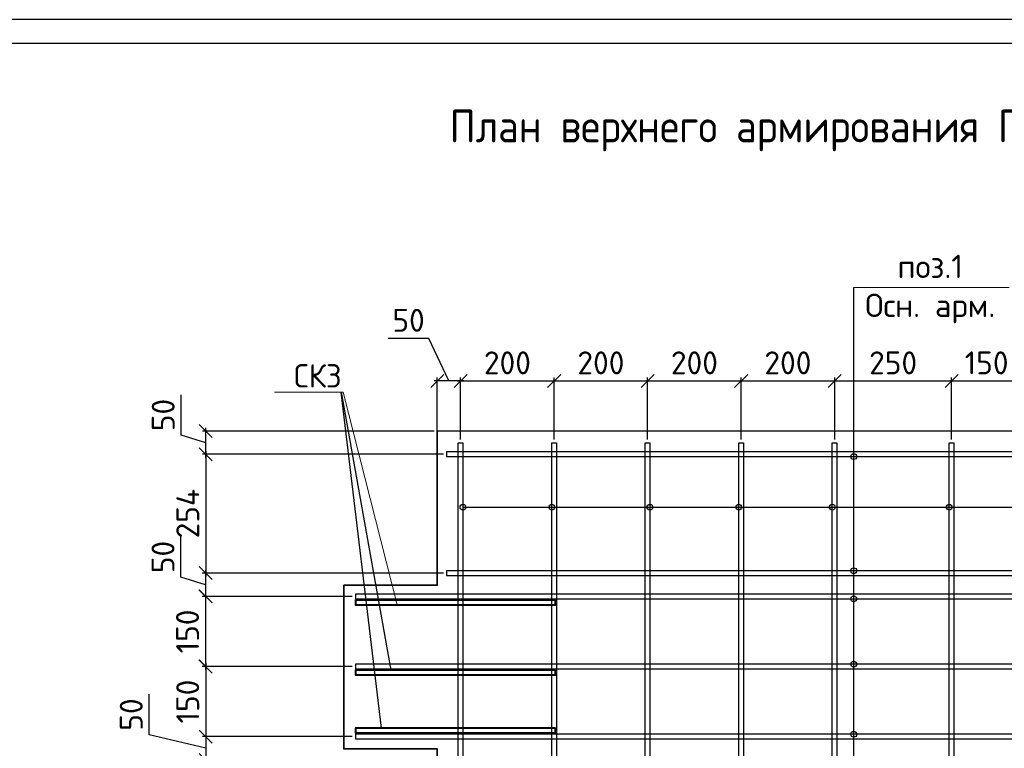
# Model space of a CAD drawing. Header units: millimetres. Extents: x 40580 to 2152466, y -328404 to 177125.
# Tile 100 of 252: x 397694 to 408224, y 169331 to 177125. Entities that reach past the tile are written whole.
import ezdxf
from ezdxf import colors
from ezdxf.entities.mleader import LeaderData, LeaderLine
from ezdxf.math import Vec2, Vec3

# ---------------------------------------------------------------- set-up
doc = ezdxf.new("R2010")
doc.units = ezdxf.units.MM
doc.linetypes.add('CENTER', pattern=[2, 1.25, -0.25, 0.25, -0.25])
doc.layers.add('11', color=7, linetype='Continuous')
doc.layers.add('Столовая - обозначения', color=7, linetype='Continuous')
for name, color, linetype, lineweight in [('Арм_хомуты', 133, 'Continuous', 18), ('ОСИ', 7, 'CENTER', 15), ('Перекрытие ж_бетон', 250, 'Continuous', 30), ('подоснова', 151, 'Continuous', 5), ('Столовая Двери и окна', 7, 'Continuous', 15), ('ТЕКСТ', 7, 'Continuous', 15)]:
    doc.layers.add(name, color=color, linetype=linetype, lineweight=lineweight)
doc.layers.add('Стена_ бетон несущ.', color=7, linetype='Continuous', lineweight=70, true_color=0xb4b496)
doc.styles.add('GOST-2.304_Type-B', font='GOST_Common.ttf')
doc.styles.get("Standard").update_dxf_attribs({"font": 'isocpeur.ttf'})
doc.styles.add('ГОСТ', font='isocpeur.ttf')
doc.styles.add('ГОСТ 2.304', font='isocpeur.ttf')
doc.dimstyles.new('Осевые', dxfattribs={"dimscale": 0.7, "dimtxt": 450, "dimasz": 400, "dimexe": 100, "dimexo": 100, "dimgap": 100, "dimtad": 1, "dimdec": 0, "dimzin": 0, "dimdsep": 46, "dimtxsty": 'Standard', "dimblk": 'OBLIQUE', "dimcen": 9, "dimdle": 100, "dimazin": 0, "dimtm": 1e-09, "dimtfac": 1, "dimtdec": 0, "dimtofl": 0, "dimtmove": 0, "dimatfit": 3, "dimfxl": 1, "dimtolj": 1, "dimtzin": 0, "dimarcsym": 0})

# ---------------------------------------------------------------- blocks, each defined once
blk = doc.blocks.new('Штамп')
at = {"layer": '11'}
blk.add_line((311470, 126228), (252070, 126228), dxfattribs=at)
at = {"layer": '11', "lineweight": 30}
blk.add_line((254210, 125978), (311220, 125978), dxfattribs=at)
blk = doc.blocks.new('_None')
blk = doc.blocks.new('_OBLIQUE')
at = {"color": 0, "linetype": 'ByBlock'}
blk.add_line((-0.5, -0.5), (0.5, 0.5), dxfattribs=at)
blk = doc.blocks.new('*D5431')
at = {"layer": 'Defpoints', "color": 0, "linetype": 'ByBlock', "lineweight": 25, "ltscale": 13, "transparency": 16777216}
for p in [(402160, 173261), (402160, 172680), (402410, 172600)]:
    blk.add_point(p, dxfattribs=at)
at = {"layer": 'ОСИ', "color": 0, "linetype": 'ByBlock', "lineweight": -2, "ltscale": 13, "transparency": 16777216}
for p, q in [((402070, 173716), (401636, 173716)), ((402285, 173261), (402070, 173716)), ((402445, 173261), (402125, 173261)), ((402160, 172715), (402160, 173296)), ((402410, 172635), (402410, 173296))]:
    blk.add_line(p, q, dxfattribs=at)
at = {"layer": 'ОСИ', "color": 0, "linetype": 'ByBlock', "lineweight": -2, "ltscale": 13, "transparency": 16777216, "xscale": 140, "yscale": 140, "zscale": 140, "rotation": 180}
blk.add_blockref('_OBLIQUE', (402160, 173261), dxfattribs=at)
at = {"layer": 'ОСИ', "color": 0, "linetype": 'ByBlock', "lineweight": -2, "ltscale": 13, "transparency": 16777216, "xscale": 140, "yscale": 140, "zscale": 140}
blk.add_blockref('_OBLIQUE', (402410, 173261), dxfattribs=at)
at = {"layer": 'ОСИ', "color": 0, "linetype": 'ByBlock', "ltscale": 13, "transparency": 16777216, "insert": (401853, 173909), "char_height": 245, "attachment_point": 5}
blk.add_mtext('\\A1;50', dxfattribs=at)
blk = doc.blocks.new('*D5432')
at = {"layer": 'Defpoints', "color": 0, "linetype": 'ByBlock', "lineweight": 25, "ltscale": 13, "transparency": 16777216}
for p in [(403410, 173261), (402410, 172600), (403410, 172600)]:
    blk.add_point(p, dxfattribs=at)
at = {"layer": 'ОСИ', "color": 0, "linetype": 'ByBlock', "lineweight": -2, "ltscale": 13, "transparency": 16777216}
for p, q in [((402375, 173261), (403445, 173261)), ((402410, 172635), (402410, 173296)), ((403410, 172635), (403410, 173296))]:
    blk.add_line(p, q, dxfattribs=at)
at = {"layer": 'ОСИ', "color": 0, "linetype": 'ByBlock', "lineweight": -2, "ltscale": 13, "transparency": 16777216, "xscale": 140, "yscale": 140, "zscale": 140, "rotation": 180}
blk.add_blockref('_OBLIQUE', (402410, 173261), dxfattribs=at)
at = {"layer": 'ОСИ', "color": 0, "linetype": 'ByBlock', "lineweight": -2, "ltscale": 13, "transparency": 16777216, "xscale": 140, "yscale": 140, "zscale": 140}
blk.add_blockref('_OBLIQUE', (403410, 173261), dxfattribs=at)
at = {"layer": 'ОСИ', "color": 0, "linetype": 'ByBlock', "ltscale": 13, "transparency": 16777216, "insert": (402910, 173454), "char_height": 245, "attachment_point": 5}
blk.add_mtext('\\A1;200', dxfattribs=at)
blk = doc.blocks.new('*D5433')
at = {"layer": 'Defpoints', "color": 0, "linetype": 'ByBlock', "lineweight": 25, "ltscale": 13, "transparency": 16777216}
for p in [(404410, 173261), (403410, 172600), (404410, 172600)]:
    blk.add_point(p, dxfattribs=at)
at = {"layer": 'ОСИ', "color": 0, "linetype": 'ByBlock', "lineweight": -2, "ltscale": 13, "transparency": 16777216}
for p, q in [((403375, 173261), (404445, 173261)), ((403410, 172635), (403410, 173296)), ((404410, 172635), (404410, 173296))]:
    blk.add_line(p, q, dxfattribs=at)
at = {"layer": 'ОСИ', "color": 0, "linetype": 'ByBlock', "lineweight": -2, "ltscale": 13, "transparency": 16777216, "xscale": 140, "yscale": 140, "zscale": 140, "rotation": 180}
blk.add_blockref('_OBLIQUE', (403410, 173261), dxfattribs=at)
at = {"layer": 'ОСИ', "color": 0, "linetype": 'ByBlock', "lineweight": -2, "ltscale": 13, "transparency": 16777216, "xscale": 140, "yscale": 140, "zscale": 140}
blk.add_blockref('_OBLIQUE', (404410, 173261), dxfattribs=at)
at = {"layer": 'ОСИ', "color": 0, "linetype": 'ByBlock', "ltscale": 13, "transparency": 16777216, "insert": (403910, 173454), "char_height": 245, "attachment_point": 5}
blk.add_mtext('\\A1;200', dxfattribs=at)
blk = doc.blocks.new('*D5434')
at = {"layer": 'Defpoints', "color": 0, "linetype": 'ByBlock', "lineweight": 25, "ltscale": 13, "transparency": 16777216}
for p in [(405410, 173261), (404410, 172600), (405410, 172600)]:
    blk.add_point(p, dxfattribs=at)
at = {"layer": 'ОСИ', "color": 0, "linetype": 'ByBlock', "lineweight": -2, "ltscale": 13, "transparency": 16777216}
for p, q in [((404375, 173261), (405445, 173261)), ((404410, 172635), (404410, 173296)), ((405410, 172635), (405410, 173296))]:
    blk.add_line(p, q, dxfattribs=at)
at = {"layer": 'ОСИ', "color": 0, "linetype": 'ByBlock', "lineweight": -2, "ltscale": 13, "transparency": 16777216, "xscale": 140, "yscale": 140, "zscale": 140, "rotation": 180}
blk.add_blockref('_OBLIQUE', (404410, 173261), dxfattribs=at)
at = {"layer": 'ОСИ', "color": 0, "linetype": 'ByBlock', "lineweight": -2, "ltscale": 13, "transparency": 16777216, "xscale": 140, "yscale": 140, "zscale": 140}
blk.add_blockref('_OBLIQUE', (405410, 173261), dxfattribs=at)
at = {"layer": 'ОСИ', "color": 0, "linetype": 'ByBlock', "ltscale": 13, "transparency": 16777216, "insert": (404910, 173454), "char_height": 245, "attachment_point": 5}
blk.add_mtext('\\A1;200', dxfattribs=at)
blk = doc.blocks.new('*D5435')
at = {"layer": 'Defpoints', "color": 0, "linetype": 'ByBlock', "lineweight": 25, "ltscale": 13, "transparency": 16777216}
for p in [(406410, 173261), (405410, 172600), (406410, 172600)]:
    blk.add_point(p, dxfattribs=at)
at = {"layer": 'ОСИ', "color": 0, "linetype": 'ByBlock', "lineweight": -2, "ltscale": 13, "transparency": 16777216}
for p, q in [((405375, 173261), (406445, 173261)), ((405410, 172635), (405410, 173296)), ((406410, 172635), (406410, 173296))]:
    blk.add_line(p, q, dxfattribs=at)
at = {"layer": 'ОСИ', "color": 0, "linetype": 'ByBlock', "lineweight": -2, "ltscale": 13, "transparency": 16777216, "xscale": 140, "yscale": 140, "zscale": 140, "rotation": 180}
blk.add_blockref('_OBLIQUE', (405410, 173261), dxfattribs=at)
at = {"layer": 'ОСИ', "color": 0, "linetype": 'ByBlock', "lineweight": -2, "ltscale": 13, "transparency": 16777216, "xscale": 140, "yscale": 140, "zscale": 140}
blk.add_blockref('_OBLIQUE', (406410, 173261), dxfattribs=at)
at = {"layer": 'ОСИ', "color": 0, "linetype": 'ByBlock', "ltscale": 13, "transparency": 16777216, "insert": (405910, 173454), "char_height": 245, "attachment_point": 5}
blk.add_mtext('\\A1;200', dxfattribs=at)
blk = doc.blocks.new('*D5436')
at = {"layer": 'Defpoints', "color": 0, "linetype": 'ByBlock', "lineweight": 25, "ltscale": 13, "transparency": 16777216}
for p in [(407660, 173261), (406410, 172600), (407660, 172600)]:
    blk.add_point(p, dxfattribs=at)
at = {"layer": 'ОСИ', "color": 0, "linetype": 'ByBlock', "lineweight": -2, "ltscale": 13, "transparency": 16777216}
for p, q in [((406375, 173261), (407695, 173261)), ((406410, 172635), (406410, 173296)), ((407660, 172635), (407660, 173296))]:
    blk.add_line(p, q, dxfattribs=at)
at = {"layer": 'ОСИ', "color": 0, "linetype": 'ByBlock', "lineweight": -2, "ltscale": 13, "transparency": 16777216, "xscale": 140, "yscale": 140, "zscale": 140, "rotation": 180}
blk.add_blockref('_OBLIQUE', (406410, 173261), dxfattribs=at)
at = {"layer": 'ОСИ', "color": 0, "linetype": 'ByBlock', "lineweight": -2, "ltscale": 13, "transparency": 16777216, "xscale": 140, "yscale": 140, "zscale": 140}
blk.add_blockref('_OBLIQUE', (407660, 173261), dxfattribs=at)
at = {"layer": 'ОСИ', "color": 0, "linetype": 'ByBlock', "ltscale": 13, "transparency": 16777216, "insert": (407035, 173454), "char_height": 245, "attachment_point": 5}
blk.add_mtext('\\A1;250', dxfattribs=at)
blk = doc.blocks.new('*D5437')
at = {"layer": 'Defpoints', "color": 0, "linetype": 'ByBlock', "lineweight": 25, "ltscale": 13, "transparency": 16777216}
for p in [(408410, 173261), (407660, 172600), (408410, 172600)]:
    blk.add_point(p, dxfattribs=at)
at = {"layer": 'ОСИ', "color": 0, "linetype": 'ByBlock', "lineweight": -2, "ltscale": 13, "transparency": 16777216}
for p, q in [((407625, 173261), (408445, 173261)), ((407660, 172635), (407660, 173296)), ((408410, 172635), (408410, 173296))]:
    blk.add_line(p, q, dxfattribs=at)
at = {"layer": 'ОСИ', "color": 0, "linetype": 'ByBlock', "lineweight": -2, "ltscale": 13, "transparency": 16777216, "xscale": 140, "yscale": 140, "zscale": 140, "rotation": 180}
blk.add_blockref('_OBLIQUE', (407660, 173261), dxfattribs=at)
at = {"layer": 'ОСИ', "color": 0, "linetype": 'ByBlock', "lineweight": -2, "ltscale": 13, "transparency": 16777216, "xscale": 140, "yscale": 140, "zscale": 140}
blk.add_blockref('_OBLIQUE', (408410, 173261), dxfattribs=at)
at = {"layer": 'ОСИ', "color": 0, "linetype": 'ByBlock', "ltscale": 13, "transparency": 16777216, "insert": (408035, 173454), "char_height": 245, "attachment_point": 5}
blk.add_mtext('\\A1;150', dxfattribs=at)
blk = doc.blocks.new('*D5446')
at = {"layer": 'Defpoints', "color": 0, "linetype": 'ByBlock', "lineweight": 25, "ltscale": 13, "transparency": 16777216}
for p in [(399684, 172725), (402160, 172725), (402260, 172476)]:
    blk.add_point(p, dxfattribs=at)
at = {"layer": 'ОСИ', "color": 0, "linetype": 'ByBlock', "lineweight": -2, "ltscale": 13, "transparency": 16777216}
for p, q in [((399422, 172679), (399422, 173113)), ((402125, 172725), (399649, 172725)), ((399684, 172441), (399684, 172760)), ((399684, 172600), (399422, 172679)), ((402225, 172476), (399649, 172476))]:
    blk.add_line(p, q, dxfattribs=at)
at = {"layer": 'ОСИ', "color": 0, "linetype": 'ByBlock', "lineweight": -2, "ltscale": 13, "transparency": 16777216, "xscale": 140, "yscale": 140, "zscale": 140}
for p, rotation in [((399684, 172725), 90), ((399684, 172476), 270)]:
    blk.add_blockref('_OBLIQUE', p, dxfattribs=dict(at, rotation=rotation))
at = {"layer": 'ОСИ', "color": 0, "linetype": 'ByBlock', "ltscale": 13, "transparency": 16777216, "insert": (399229, 172896), "char_height": 245, "attachment_point": 5, "rotation": 90}
blk.add_mtext('\\A1;50', dxfattribs=at)
blk = doc.blocks.new('*D5447')
at = {"layer": 'Defpoints', "color": 0, "linetype": 'ByBlock', "lineweight": 25, "ltscale": 13, "transparency": 16777216}
for p in [(402260, 172476), (399684, 171206), (402260, 171206)]:
    blk.add_point(p, dxfattribs=at)
at = {"layer": 'ОСИ', "color": 0, "linetype": 'ByBlock', "lineweight": -2, "ltscale": 13, "transparency": 16777216}
for p, q in [((399684, 172511), (399684, 171171)), ((402225, 172476), (399649, 172476)), ((402225, 171206), (399649, 171206))]:
    blk.add_line(p, q, dxfattribs=at)
at = {"layer": 'ОСИ', "color": 0, "linetype": 'ByBlock', "lineweight": -2, "ltscale": 13, "transparency": 16777216, "xscale": 140, "yscale": 140, "zscale": 140}
for p, rotation in [((399684, 172476), 90), ((399684, 171206), 270)]:
    blk.add_blockref('_OBLIQUE', p, dxfattribs=dict(at, rotation=rotation))
at = {"layer": 'ОСИ', "color": 0, "linetype": 'ByBlock', "ltscale": 13, "transparency": 16777216, "insert": (399492, 171841), "char_height": 245, "attachment_point": 5, "rotation": 90}
blk.add_mtext('\\A1;254', dxfattribs=at)
blk = doc.blocks.new('*D5448')
at = {"layer": 'Defpoints', "color": 0, "linetype": 'ByBlock', "lineweight": 25, "ltscale": 13, "transparency": 16777216}
for p in [(401285, 170206), (399684, 169456), (401285, 169456)]:
    blk.add_point(p, dxfattribs=at)
at = {"layer": 'ОСИ', "color": 0, "linetype": 'ByBlock', "lineweight": -2, "ltscale": 13, "transparency": 16777216}
for p, q in [((401250, 170206), (399649, 170206)), ((399684, 170241), (399684, 169421)), ((401250, 169456), (399649, 169456))]:
    blk.add_line(p, q, dxfattribs=at)
at = {"layer": 'ОСИ', "color": 0, "linetype": 'ByBlock', "lineweight": -2, "ltscale": 13, "transparency": 16777216, "xscale": 140, "yscale": 140, "zscale": 140}
for p, rotation in [((399684, 170206), 90), ((399684, 169456), 270)]:
    blk.add_blockref('_OBLIQUE', p, dxfattribs=dict(at, rotation=rotation))
at = {"layer": 'ОСИ', "color": 0, "linetype": 'ByBlock', "ltscale": 13, "transparency": 16777216, "insert": (399491, 169831), "char_height": 245, "attachment_point": 5, "rotation": 90}
blk.add_mtext('\\A1;150', dxfattribs=at)
blk = doc.blocks.new('*D5449')
at = {"layer": 'Defpoints', "color": 0, "linetype": 'ByBlock', "lineweight": 25, "ltscale": 13, "transparency": 16777216}
for p in [(401285, 169456), (399684, 169206), (402260, 169206)]:
    blk.add_point(p, dxfattribs=at)
at = {"layer": 'ОСИ', "color": 0, "linetype": 'ByBlock', "lineweight": -2, "ltscale": 13, "transparency": 16777216}
for p, q in [((399080, 169475), (399080, 169909)), ((399684, 169331), (399080, 169475)), ((401250, 169456), (399649, 169456)), ((399684, 169491), (399684, 169171)), ((402225, 169206), (399649, 169206))]:
    blk.add_line(p, q, dxfattribs=at)
at = {"layer": 'ОСИ', "color": 0, "linetype": 'ByBlock', "lineweight": -2, "ltscale": 13, "transparency": 16777216, "xscale": 140, "yscale": 140, "zscale": 140}
for p, rotation in [((399684, 169456), 90), ((399684, 169206), 270)]:
    blk.add_blockref('_OBLIQUE', p, dxfattribs=dict(at, rotation=rotation))
at = {"layer": 'ОСИ', "color": 0, "linetype": 'ByBlock', "ltscale": 13, "transparency": 16777216, "insert": (398887, 169692), "char_height": 245, "attachment_point": 5, "rotation": 90}
blk.add_mtext('\\A1;50', dxfattribs=at)
blk = doc.blocks.new('*D5455')
at = {"layer": 'Defpoints', "color": 0, "linetype": 'ByBlock', "lineweight": 25, "ltscale": 13, "transparency": 16777216}
for p in [(402260, 171206), (399682, 170956), (401285, 170956)]:
    blk.add_point(p, dxfattribs=at)
at = {"layer": 'ОСИ', "color": 0, "linetype": 'ByBlock', "lineweight": -2, "ltscale": 13, "transparency": 16777216}
for p, q in [((399419, 171160), (399419, 171594)), ((399682, 171241), (399682, 170921)), ((399682, 171081), (399419, 171160)), ((402225, 171206), (399647, 171206)), ((401250, 170956), (399647, 170956))]:
    blk.add_line(p, q, dxfattribs=at)
at = {"layer": 'ОСИ', "color": 0, "linetype": 'ByBlock', "lineweight": -2, "ltscale": 13, "transparency": 16777216, "xscale": 140, "yscale": 140, "zscale": 140}
for p, rotation in [((399682, 171206), 90), ((399682, 170956), 270)]:
    blk.add_blockref('_OBLIQUE', p, dxfattribs=dict(at, rotation=rotation))
at = {"layer": 'ОСИ', "color": 0, "linetype": 'ByBlock', "ltscale": 13, "transparency": 16777216, "insert": (399227, 171377), "char_height": 245, "attachment_point": 5, "rotation": 90}
blk.add_mtext('\\A1;50', dxfattribs=at)
blk = doc.blocks.new('*D5456')
at = {"layer": 'Defpoints', "color": 0, "linetype": 'ByBlock', "lineweight": 25, "ltscale": 13, "transparency": 16777216}
for p in [(401285, 170956), (399681, 170206), (401285, 170206)]:
    blk.add_point(p, dxfattribs=at)
at = {"layer": 'ОСИ', "color": 0, "linetype": 'ByBlock', "lineweight": -2, "ltscale": 13, "transparency": 16777216}
for p, q in [((401250, 170956), (399646, 170956)), ((399681, 170991), (399681, 170171)), ((401250, 170206), (399646, 170206))]:
    blk.add_line(p, q, dxfattribs=at)
at = {"layer": 'ОСИ', "color": 0, "linetype": 'ByBlock', "lineweight": -2, "ltscale": 13, "transparency": 16777216, "xscale": 140, "yscale": 140, "zscale": 140}
for p, rotation in [((399681, 170956), 90), ((399681, 170206), 270)]:
    blk.add_blockref('_OBLIQUE', p, dxfattribs=dict(at, rotation=rotation))
at = {"layer": 'ОСИ', "color": 0, "linetype": 'ByBlock', "ltscale": 13, "transparency": 16777216, "insert": (399489, 170581), "char_height": 245, "attachment_point": 5, "rotation": 90}
blk.add_mtext('\\A1;150', dxfattribs=at)

msp = doc.modelspace()

# ---------------------------------------------------------------- linework, layer by layer
at = {"layer": 'Арм_хомуты', "color": 251, "lineweight": 40, "true_color": 0x636466}
for points in [[(403422.924, 170915.796), (401284.797, 170915.796), (401284.797, 170865.796), (403422.924, 170865.796)], [(403422.924, 170165.796), (401284.797, 170165.796), (401284.797, 170115.796), (403422.924, 170115.796)], [(403422.924, 169545.796), (401284.797, 169545.796), (401284.797, 169495.796), (403422.924, 169495.796)]]:
    msp.add_lwpolyline(points, close=True, dxfattribs=at)
at = {"layer": 'Перекрытие ж_бетон', "color": 18, "linetype": 'Continuous', "lineweight": 25, "true_color": 0x000000}
for points in [[(402384.797, 165548.937), (402384.797, 172600.049), (402434.797, 172600.049), (402434.797, 165548.937)], [(403384.797, 165548.937), (403384.797, 172600.049), (403434.797, 172600.049), (403434.797, 165548.937)], [(404384.797, 165548.937), (404384.797, 172600.049), (404434.797, 172600.049), (404434.797, 165548.937)], [(405384.797, 165548.937), (405384.797, 172600.049), (405434.797, 172600.049), (405434.797, 165548.937)], [(406384.797, 165548.937), (406384.797, 172600.049), (406434.797, 172600.049), (406434.797, 165548.937)], [(407634.959, 165101.883), (407634.797, 172600.049), (407684.797, 172600.049), (407684.959, 165101.883)], [(415034.797, 172500.796), (402259.797, 172500.796), (402259.797, 172450.796), (415034.797, 172450.796)], [(415034.797, 171230.796), (402259.797, 171230.796), (402259.797, 171180.796), (415034.797, 171180.796)], [(416034.797, 170980.796), (401284.797, 170980.796), (401284.797, 170930.796), (416034.797, 170930.796)], [(416034.797, 170230.796), (401284.797, 170230.796), (401284.797, 170180.796), (416034.797, 170180.796)], [(416034.797, 169480.796), (401284.797, 169480.796), (401284.797, 169430.796), (416034.797, 169430.796)]]:
    msp.add_lwpolyline(points, close=True, dxfattribs=at)
at = {"layer": 'подоснова', "color": 18, "ltscale": 0.3, "true_color": 0x000000}
msp.add_line((408276.599, 174260.519), (406613.395, 174260.519), dxfattribs=at)
at = {"layer": 'Стена_ бетон несущ.', "color": 18, "linetype": 'Continuous', "lineweight": 35, "true_color": 0x000000, "transparency": 33554687}
msp.add_lwpolyline([(415159.797, 172728.935), (415159.797, 171078.935), (416159.797, 171078.935), (416159.797, 169328.935), (415159.797, 169328.935), (415159.797, 166478.935), (416159.797, 166478.935), (416159.797, 164978.935), (402159.797, 164974.973), (401159.797, 164974.973), (401159.797, 166474.973), (402159.797, 166474.973), (402159.797, 169324.973), (401159.797, 169324.973), (401159.797, 171074.973), (402159.797, 171074.973), (402159.797, 172724.973), (415159.797, 172728.935)], dxfattribs=at)
at = {"layer": 'Столовая Двери и окна', "color": 18, "lineweight": 25, "true_color": 0x000000}
for p, q in [((406613.395, 167230.796), (406613.395, 174260.519)), ((401563.724, 169545.796), (401131.967, 173140.186)), ((401131.967, 173140.186), (401662.236, 170165.796)), ((402159.797, 172725.049), (402409.797, 172725.049)), ((402434.797, 171909.931), (415502.633, 171909.931))]:
    msp.add_line(p, q, dxfattribs=at)
at = {"layer": 'Столовая Двери и окна', "color": 18, "lineweight": 30, "true_color": 0x000000}
for centre in [(406613.395, 172450.796), (402434.797, 171909.931), (403384.797, 171909.931), (404434.797, 171909.931), (405384.797, 171909.931), (406384.797, 171909.931), (407634.812, 171909.931), (406613.395, 171230.796), (406613.395, 170930.796), (406613.395, 170230.796), (406613.395, 169480.796)]:
    msp.add_circle(centre, 30.99, dxfattribs=at)

# ---------------------------------------------------------------- block references
at = {"layer": 'Столовая - обозначения', "color": 18, "lineweight": 20, "true_color": 0x000000}
msp.add_blockref('Штамп', (123367.786, 50897.048), dxfattribs=at)

# ---------------------------------------------------------------- texts
at = {"layer": 'подоснова', "color": 18, "ltscale": 0.3, "true_color": 0x000000, "insert": (407431.872, 174451.949), "char_height": 250, "width": 3270.99844, "attachment_point": 5, "style": 'ГОСТ 2.304'}
msp.add_mtext(' \\Pпоз.1\\PОсн. арм. ', dxfattribs=at)
at = {"layer": 'ТЕКСТ', "color": 18, "ltscale": 6, "true_color": 0x000000, "insert": (408186.179, 176161.969), "char_height": 350, "width": 12142.26589, "attachment_point": 2, "style": 'ГОСТ'}
msp.add_mtext('{\\W0.9;План верхнего армирования Промежуточной площадки №1 }', dxfattribs=at)

# ---------------------------------------------------------------- dimensions: what is measured, and where the dimension line sits
at = {"layer": 'ОСИ', "color": 18, "linetype": 'ByBlock', "ltscale": 13, "true_color": 0x000000}
dim = msp.add_linear_dim(base=(402159.797, 173261.181), p1=(402409.797, 172600.049), p2=(402159.797, 172679.591), dimstyle='Осевые', override={"dimtxt": 350, "dimasz": 200, "dimexe": 50, "dimexo": 50, "dimlfac": 0.2, "dimdle": 50, "dimtmove": 1}, dxfattribs=at)
dim.commit()
dim.dimension.update_dxf_attribs({"geometry": '*D5431', "text_midpoint": (402000.252, 173716.181), "dimtype": 160})
for base, p1, p2, picture, middle in [((403409.797, 173261.181), (402409.797, 172600.049), (403409.797, 172600.049), '*D5432', (402909.797, 173453.681)), ((404409.797, 173261.181), (403409.797, 172600.049), (404409.797, 172600.049), '*D5433', (403909.797, 173453.681)), ((405409.797, 173261.181), (404409.797, 172600.049), (405409.797, 172600.049), '*D5434', (404909.797, 173453.681)), ((406409.797, 173261.181), (405409.797, 172600.049), (406409.797, 172600.049), '*D5435', (405909.797, 173453.681)), ((407659.797, 173261.181), (406409.797, 172600.049), (407659.797, 172600.162), '*D5436', (407034.797, 173453.681)), ((408409.797, 173261.294), (407659.797, 172600.162), (408409.797, 172600.178), '*D5437', (408034.797, 173453.794))]:
    dim = msp.add_linear_dim(base=base, p1=p1, p2=p2, dimstyle='Осевые', override={"dimtxt": 350, "dimasz": 200, "dimexe": 50, "dimexo": 50, "dimlfac": 0.2, "dimdle": 50, "dimtmove": 1}, dxfattribs=at)
    dim.commit()
    dim.dimension.update_dxf_attribs({"geometry": picture, "text_midpoint": middle})
for base, p1, p2, picture, middle in [((399684.285, 172725.049), (402259.797, 172475.796), (402159.797, 172725.049), '*D5446', (399229.285, 172749.173)), ((399684.285, 171205.796), (402259.797, 172475.796), (402259.797, 171205.796), '*D5447', (399491.785, 171840.796)), ((399681.66, 170955.796), (402259.797, 171205.796), (401284.797, 170955.796), '*D5455', (399226.66, 171229.546)), ((399681.243, 170205.796), (401284.797, 170955.796), (401284.797, 170205.796), '*D5456', (399488.743, 170580.796)), ((399683.868, 169455.796), (401284.797, 170205.796), (401284.797, 169455.796), '*D5448', (399491.368, 169830.796))]:
    dim = msp.add_linear_dim(base=base, p1=p1, p2=p2, angle=90, dimstyle='Осевые', override={"dimtxt": 350, "dimasz": 200, "dimexe": 50, "dimexo": 50, "dimlfac": 0.2, "dimdle": 50, "dimtmove": 1}, dxfattribs=at)
    dim.commit()
    dim.dimension.update_dxf_attribs({"geometry": picture, "text_midpoint": middle})
dim = msp.add_linear_dim(base=(399683.868, 169205.796), p1=(401284.797, 169455.796), p2=(402259.797, 169205.796), angle=90, dimstyle='Осевые', override={"dimtxt": 350, "dimasz": 200, "dimexe": 50, "dimexo": 50, "dimlfac": 0.2, "dimdle": 50, "dimtmove": 1}, dxfattribs=at)
dim.commit()
dim.dimension.update_dxf_attribs({"geometry": '*D5449', "text_midpoint": (399079.632, 169545.262), "dimtype": 160})

# ---------------------------------------------------------------- leaders
at = {"layer": 'подоснова', "color": 18, "ltscale": 0.3, "true_color": 0x000000}
ml = msp.add_multileader_mtext('Standard', dxfattribs=at)
ml.set_content('СК3 ', color=(0, 0, 0), style='GOST-2.304_Type-B')
ml.set_leader_properties(color=256, linetype='ByLayer', lineweight=15)
ml.set_arrow_properties(name='NONE')
ml.build(insert=Vec2(0, 0))
ml.multileader.update_dxf_attribs({"text_left_attachment_type": 6, "text_right_attachment_type": 6, "dogleg_length": 0.1, "arrow_head_size": 18})
ctx = ml.context
ctx.base_point, ctx.char_height, ctx.arrow_head_size, ctx.landing_gap_size, ctx.plane_origin = Vec3(400611.967, 173140.186), 250, 18, 20, Vec3(393572.15, 173567.568)
ctx.left_attachment, ctx.right_attachment, ctx.text_align_type = 6, 6, 1
notes = []
notes.append((ctx, [(1, (1, 1, 0), (401152.067, 173140.186), (-1, 0), 0.1, [(0, [(401729.261, 170865.796)], 0, [])])]))
ctx.mtext.insert, ctx.mtext.alignment, ctx.mtext.flow_direction = Vec3(400881.967, 173440.186), 2, 5
for ctx, leaders in notes:
    for number, flags, end, landing, length, lines in leaders:
        leader = LeaderData()
        leader.index, (leader.has_last_leader_line, leader.has_dogleg_vector, leader.attachment_direction) = number, flags
        leader.last_leader_point, leader.dogleg_vector, leader.dogleg_length = Vec3(end), Vec3(landing), length
        for number, points, colour, breaks in lines:
            line = LeaderLine()
            line.index, line.vertices, line.color, line.breaks = number, Vec3.list(points), colors.encode_raw_color(colour), breaks
            leader.lines.append(line)
        ctx.leaders.append(leader)

doc.saveas('drawing.dxf')
